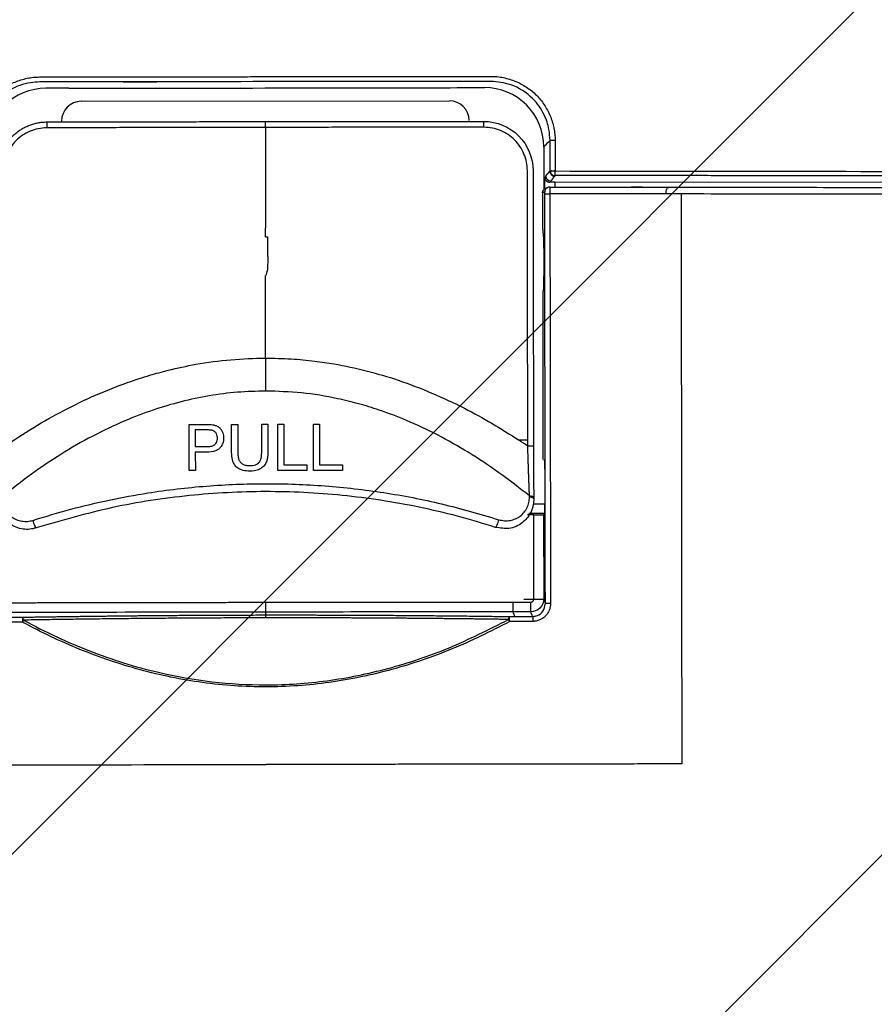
# Model space of a CAD drawing. Header units: metres. Extents: x 6438197 to 12957343, y 5629874 to 11322802.
# Tile 107 of 115: x 6450515 to 6450541, y 5643216 to 5643246. Entities that reach past the tile are written whole.
import ezdxf

# ---------------------------------------------------------------- set-up
doc = ezdxf.new("R2010")
doc.units = ezdxf.units.M
doc.header["$MEASUREMENT"] = 0
doc.header["$PDMODE"] = 3
for name, color, linetype, lineweight in [('E-OŚWIETLENIE TERENU', 10, 'Continuous', 30), ('IE_lampy zewnętrzne', 221, 'Continuous', 15), ('WYMIAROWANIE', 6, 'Continuous', 9), ('WYPELNIENIA', 204, 'Continuous', 5)]:
    doc.layers.add(name, color=color, linetype=linetype, lineweight=lineweight)
doc.styles.add('Arial', font='arial.ttf')
doc.dimstyles.new('proart_1_500', dxfattribs={"dimtxt": 90, "dimasz": 50, "dimexe": 30, "dimexo": 10, "dimgap": 8, "dimtad": 1, "dimrnd": 1, "dimzin": 9, "dimtxsty": 'Arial', "dimblk": 'ARCHTICK', "dimcen": 0, "dimclrd": 1, "dimclre": 1, "dimclrt": 3, "dimazin": 0, "dimtfac": 1, "dimtmove": 0, "dimatfit": 3, "dimfxl": 0, "dimarcsym": 0})

# ---------------------------------------------------------------- blocks, each defined once
blk = doc.blocks.new('zw$103F')
at = {"layer": 'IE_lampy zewnętrzne', "lineweight": 30}
for p, q in [((30.607, 85.019), (41.811, 85.034)), ((36.21, 84.225), (36.21, 84.403)), ((45.017, 82.558), (56.51, 82.574)), ((44.649, 82.235), (44.65, 81.119)), ((44.651, 81.119), (44.65, 81.119)), ((44.67, 81.001), (44.654, 81.022)), ((44.653, 79.097), (44.66, 74.125)), ((44.657, 79.247), (44.669, 79.247)), ((44.672, 79.253), (44.669, 79.247)), ((36.219, 77.208), (36.22, 76.205)), ((33.891, 75.19), (34.408, 75.191)), ((33.893, 73.786), (33.891, 75.19)), ((35.183, 75.192), (35.37, 75.192)), ((36.1, 75.193), (36.288, 75.194)), ((36.101, 74.386), (36.1, 75.193)), ((36.589, 73.79), (36.587, 75.194)), ((36.587, 75.194), (36.774, 75.194)), ((36.774, 75.194), (36.776, 73.959)), ((37.673, 75.196), (37.86, 75.196)), ((37.675, 73.791), (37.673, 75.196)), ((37.86, 75.196), (37.862, 73.96)), ((34.427, 75.022), (34.078, 75.022)), ((34.078, 75.022), (34.079, 74.517)), ((34.079, 74.517), (34.432, 74.517)), ((34.079, 74.348), (34.08, 73.786)), ((34.08, 73.786), (33.893, 73.786)), ((37.469, 73.791), (36.589, 73.79)), ((36.776, 73.959), (37.469, 73.96)), ((37.469, 73.96), (37.469, 73.791)), ((38.555, 73.792), (37.675, 73.791)), ((37.862, 73.96), (38.555, 73.961)), ((38.555, 73.961), (38.555, 73.792)), ((44.716, 73.825), (44.717, 72.775)), ((44.25, 72.981), (44.25, 73.014)), ((44.357, 72.775), (44.717, 72.775)), ((44.378, 72.435), (44.186, 72.435)), ((44.71, 72.475), (44.226, 72.475)), ((44.381, 69.877), (44.378, 72.435)), ((44.71, 72.475), (44.677, 72.443)), ((44.677, 72.443), (44.681, 69.877)), ((44.081, 69.876), (44.681, 69.877)), ((44.681, 69.877), (44.732, 69.74)), ((36.23, 69.48), (36.229, 69.779)), ((43.752, 69.487), (43.752, 69.786)), ((44.291, 69.487), (44.291, 69.786)), ((36.23, 69.305), (36.23, 69.393))]:
    blk.add_line(p, q, dxfattribs=at)
for centre, start, end in [((30.607, 84.419), 90.0773, 180.0773), ((41.812, 84.434), 0.0773, 90.0773)]:
    blk.add_arc(centre, 0.6, start, end, dxfattribs=at)
for centre, major_axis, ratio, start_param, end_param in [((29.561, 84.211), (0, 0.18), 0.031427, 6.256993, 7.841521), ((42.859, 84.229), (0, -0.18), 0.031427, 1.583257, 3.167786), ((45.024, 83.828), (-0.15, 0), 0.011627, 4.666503, 6.257005), ((44.9, 82.743), (-0.12, 0.09), 0.999049, 0.643771, 2.213936), ((45.014, 82.895), (-0.12, 0.09), 0.999049, 0.64377, 2.213938), ((45.025, 82.899), (0, -0.138), 0.025543, 0.034901, 1.581765), ((45.025, 82.901), (0, 0.138), 0.045822, 3.176536, 4.723401), ((44.862, 82.261), (0.056, -0.139), 0.999602, 2.756776, 4.32932), ((45.017, 82.548), (-0.3, 0), 0.034921, 4.712379, 5.210162), ((44.654, 81.172), (0, 0.15), 0.026186, 1.931041, 3.106686), ((44.671, 80.127), (-0.001, 0.874), 0.026186, 3.143439, 6.281339), ((44.657, 79.097), (0, 0.15), 0.026186, 0, 1.570796), ((44.19, 74.529), (-0.18, 0), 0.006453, 3.115414, 4.674856), ((44.708, 73.825), (0, 0.3), 0.026186, 4.712389, 6.309365), ((44.199, 72.955), (-0.18, -0.002), 0.339623, 3.113758, 4.427148), ((44.2, 72.922), (-0.18, -0.002), 0.339623, 3.113758, 4.427137), ((44.709, 72.775), (0, 0.3), 0.026186, 3.167773, 4.712389), ((29.178, 72.212), (-0.055, 0.171), 0.14434, 1.169238, 3.141593), ((43.274, 72.231), (0.055, 0.171), 0.14434, 3.141592, 5.113947), ((44.378, 72.443), (-0.3, 0), 0.026186, 1.570796, 3.115413), ((44.882, 69.74), (-0.15, 0), 0.002791, 4.668323, 6.257007), ((28.82, 69.173), (0, -0.15), 0.037472, 3.211455, 4.710202), ((28.82, 69.176), (-0.071, -0.132), 0.034036, 4.254511, 4.728225), ((28.82, 69.176), (0.003, -0.15), 0.206967, 1.982819, 3.070232), ((43.64, 69.195), (0.072, -0.132), 0.034036, 1.55496, 2.028674), ((43.64, 69.193), (0, 0.15), 0.037472, 4.714576, 6.208671)]:
    blk.add_ellipse(centre, major_axis=major_axis, ratio=ratio, start_param=start_param, end_param=end_param, dxfattribs=at)
for points, degree, knots in [([(27.39, 83.806), (27.392, 83.869), (27.396, 83.997), (27.437, 84.25), (27.531, 84.558), (27.711, 84.898), (27.951, 85.197), (28.249, 85.437), (28.588, 85.617), (28.896, 85.712), (29.149, 85.754), (29.276, 85.758), (29.338, 85.76)], 3, [0, 0, 0, 0, 0.062263, 0.125338, 0.251209, 0.376588, 0.500223, 0.62399, 0.749577, 0.875379, 0.938301, 1, 1, 1, 1]), ([(30.227, 85.761), (30.356, 85.761), (30.613, 85.762), (30.997, 85.762), (31.38, 85.763), (31.762, 85.763), (32.141, 85.764), (32.519, 85.764), (32.895, 85.765), (33.27, 85.765), (33.643, 85.766), (34.014, 85.766), (34.384, 85.767), (34.751, 85.767), (35.118, 85.768), (35.482, 85.768), (35.846, 85.769), (36.087, 85.769), (36.208, 85.769)], 3, [0, 0, 0, 0, 0.064594, 0.128915, 0.192961, 0.256729, 0.320215, 0.383417, 0.446331, 0.508955, 0.571292, 0.633347, 0.695125, 0.756629, 0.817864, 0.878835, 0.939545, 1, 1, 1, 1]), ([(36.208, 85.769), (36.342, 85.769), (36.611, 85.77), (37.015, 85.77), (37.418, 85.771), (37.822, 85.771), (38.225, 85.772), (38.629, 85.772), (39.032, 85.773), (39.436, 85.774), (39.84, 85.774), (40.245, 85.775), (40.649, 85.775), (41.054, 85.776), (41.458, 85.776), (41.863, 85.777), (42.267, 85.777), (42.672, 85.778), (42.942, 85.778), (43.077, 85.778)], 3, [0, 0, 0, 0, 0.058729, 0.117451, 0.176173, 0.234898, 0.293632, 0.352381, 0.411149, 0.469941, 0.528762, 0.587608, 0.646478, 0.705368, 0.764274, 0.823193, 0.882123, 0.941059, 1, 1, 1, 1]), ([(43.077, 85.778), (43.14, 85.776), (43.267, 85.773), (43.519, 85.732), (43.828, 85.637), (44.168, 85.458), (44.467, 85.218), (44.708, 84.921), (44.888, 84.582), (44.983, 84.274), (45.024, 84.021), (45.028, 83.893), (45.031, 83.829)], 3, [0, 0, 0, 0, 0.061663, 0.124587, 0.250473, 0.376218, 0.500184, 0.623806, 0.748894, 0.874523, 0.937556, 1, 1, 1, 1]), ([(29.344, 85.608), (29.248, 85.603), (29.043, 85.593), (28.72, 85.507), (28.38, 85.344), (27.949, 85.001), (27.606, 84.459), (27.564, 83.99), (27.547, 83.804)], 3, [0, 0, 0, 0, 0.101541, 0.219204, 0.35294, 0.501174, 0.802758, 1, 1, 1, 1]), ([(29.534, 85.418), (29.059, 85.418), (28.594, 85.222), (27.93, 84.558), (27.735, 84.091), (27.736, 83.616)], 3, [0, 0, 0, 0, 0.5, 0.5, 1, 1, 1, 1]), ([(39.508, 85.622), (39.412, 85.622), (39.187, 85.621), (38.799, 85.621), (38.312, 85.62), (37.766, 85.619), (37.209, 85.619), (36.692, 85.618), (36.364, 85.617), (36.208, 85.617)], 3, [0, 0, 0, 0, 0.087533, 0.205034, 0.352501, 0.529939, 0.70178, 0.858468, 1, 1, 1, 1]), ([(36.208, 85.424), (36.75, 85.425), (37.862, 85.426), (39.531, 85.429), (41.214, 85.432), (42.326, 85.435), (42.882, 85.436)], 3, [0, 0, 0, 0, 0.243579, 0.5, 0.75, 1, 1, 1, 1]), ([(43.072, 85.626), (42.97, 85.626), (42.763, 85.626), (42.448, 85.626), (42.125, 85.625), (41.703, 85.625), (41.17, 85.624), (40.748, 85.623), (40.527, 85.623)], 3, [0, 0, 0, 0, 0.120128, 0.243851, 0.371168, 0.502079, 0.740404, 1, 1, 1, 1]), ([(44.685, 83.638), (44.685, 84.114), (44.489, 84.579), (43.824, 85.242), (43.358, 85.437), (42.882, 85.436)], 3, [0, 0, 0, 0, 0.5, 0.5, 1, 1, 1, 1]), ([(44.874, 83.827), (44.867, 83.941), (44.852, 84.21), (44.697, 84.662), (44.334, 85.173), (43.748, 85.559), (43.278, 85.606), (43.072, 85.626)], 3, [0, 0, 0, 0, 0.120508, 0.286936, 0.500634, 0.781339, 1, 1, 1, 1]), ([(28.064, 82.887), (28.064, 82.888), (28.064, 82.985), (28.083, 83.182), (28.168, 83.464), (28.307, 83.726), (28.445, 83.895), (28.547, 83.992), (28.594, 84.034), (28.644, 84.075), (28.695, 84.113), (28.748, 84.149), (28.803, 84.183), (28.86, 84.215), (28.918, 84.244), (28.977, 84.271), (29.038, 84.295), (29.1, 84.317), (29.163, 84.336), (29.228, 84.352), (29.293, 84.366), (29.359, 84.376), (29.426, 84.384), (29.493, 84.389), (29.538, 84.39), (29.56, 84.39)], 3, [0, 0, 0, 0, 0.000194, 0.124775, 0.249517, 0.374421, 0.499486, 0.526356, 0.553336, 0.580426, 0.607626, 0.634937, 0.662357, 0.689888, 0.717529, 0.74528, 0.773141, 0.801112, 0.829194, 0.857386, 0.885688, 0.914101, 0.942624, 0.971257, 1, 1, 1, 1]), ([(29.555, 84.212), (29.469, 84.207), (29.297, 84.195), (29.048, 84.114), (28.818, 83.993), (28.616, 83.83), (28.453, 83.628), (28.333, 83.397), (28.253, 83.148), (28.243, 82.975), (28.237, 82.89)], 3, [0, 0, 0, 0, 0.124255, 0.250268, 0.3762, 0.500211, 0.624122, 0.749827, 0.875662, 1, 1, 1, 1]), ([(36.21, 84.225), (36.074, 84.225), (35.803, 84.224), (35.395, 84.224), (34.986, 84.223), (34.575, 84.222), (34.164, 84.222), (33.751, 84.221), (33.337, 84.22), (32.922, 84.22), (32.506, 84.219), (32.088, 84.218), (31.669, 84.217), (31.248, 84.216), (30.827, 84.215), (30.404, 84.214), (29.98, 84.213), (29.697, 84.213), (29.555, 84.212)], 3, [0, 0, 0, 0, 0.061122, 0.122411, 0.18387, 0.245505, 0.307319, 0.369319, 0.431507, 0.493891, 0.556474, 0.619257, 0.682238, 0.745414, 0.808781, 0.872337, 0.936077, 1, 1, 1, 1]), ([(42.864, 84.23), (42.731, 84.23), (42.465, 84.23), (42.065, 84.23), (41.667, 84.23), (41.27, 84.23), (40.874, 84.229), (40.479, 84.229), (40.086, 84.229), (39.693, 84.229), (39.302, 84.228), (38.911, 84.228), (38.522, 84.228), (38.134, 84.227), (37.747, 84.227), (37.362, 84.226), (36.977, 84.226), (36.593, 84.225), (36.337, 84.225), (36.21, 84.225)], 3, [0, 0, 0, 0, 0.060168, 0.120174, 0.180017, 0.239694, 0.299201, 0.358537, 0.417699, 0.476684, 0.535491, 0.594123, 0.652585, 0.710881, 0.769014, 0.826989, 0.884809, 0.942478, 1, 1, 1, 1]), ([(42.859, 84.408), (43.251, 84.408), (43.641, 84.247), (44.196, 83.692), (44.358, 83.302), (44.359, 82.909)], 3, [0, 0, 0, 0, 0.5, 0.5, 1, 1, 1, 1]), ([(44.186, 82.911), (44.18, 82.997), (44.169, 83.17), (44.088, 83.419), (43.967, 83.649), (43.804, 83.851), (43.601, 84.014), (43.371, 84.134), (43.122, 84.214), (42.95, 84.225), (42.864, 84.23)], 3, [0, 0, 0, 0, 0.124517, 0.250567, 0.376463, 0.500452, 0.62443, 0.750279, 0.87611, 1, 1, 1, 1]), ([(44.685, 83.638), (44.686, 83.3), (44.686, 82.962), (44.686, 82.624), (44.686, 82.527), (44.687, 82.43), (44.687, 82.334)], 3, [0, 0, 0, 0, 0.777192, 0.777192, 0.777192, 1, 1, 1, 1]), ([(44.716, 82.698), (44.717, 82.694), (44.717, 82.688), (44.719, 82.677), (44.722, 82.664), (44.729, 82.645), (44.74, 82.625), (44.758, 82.602), (44.781, 82.582), (44.807, 82.569), (44.827, 82.562), (44.842, 82.559), (44.858, 82.557), (44.868, 82.557), (44.873, 82.557)], 3, [0, 0, 0, 0, 0.04685, 0.104032, 0.17177, 0.250269, 0.398395, 0.500143, 0.655534, 0.783371, 0.84113, 0.896538, 0.949517, 1, 1, 1, 1]), ([(44.875, 82.906), (44.876, 82.902), (44.877, 82.901), (44.88, 82.9), (44.883, 82.899), (44.889, 82.9), (44.896, 82.901), (44.901, 82.902), (44.907, 82.903), (44.913, 82.903)], 3, [0.0330269, 0.0330269, 0.0330269, 0.0330269, 0.1452079, 0.1452079, 0.1452079, 0.3162059, 0.3162059, 0.3162059, 0.4456433, 0.4456433, 0.4456433, 0.4456433]), ([(44.917, 82.902), (44.919, 82.902), (44.921, 82.902), (44.924, 82.901), (44.934, 82.9), (44.946, 82.9), (44.959, 82.9), (44.971, 82.901), (44.985, 82.905), (44.998, 82.908), (45.006, 82.909), (45.014, 82.911), (45.022, 82.911), (45.027, 82.911), (45.027, 82.903), (45.029, 82.899)], 3, [0.4564747, 0.4564747, 0.4564747, 0.4564747, 0.4998706, 0.4998706, 0.4998706, 0.6720944, 0.6720944, 0.6720944, 0.846954, 0.846954, 0.846954, 0.9461964, 0.9461964, 0.9461964, 1, 1, 1, 1]), ([(72.08, 82.6), (72.003, 82.607), (71.884, 82.614), (71.769, 82.62), (71.635, 82.626), (71.571, 82.629), (71.492, 82.632), (71.417, 82.634), (71.332, 82.637), (71.25, 82.64), (71.165, 82.642), (71.08, 82.645), (70.998, 82.647), (70.841, 82.651), (70.63, 82.655), (70.432, 82.659), (70.247, 82.662), (70.077, 82.665), (69.854, 82.668), (69.648, 82.671), (69.441, 82.673), (69.047, 82.678), (68.613, 82.683), (68.215, 82.687), (67.77, 82.691), (67.372, 82.694), (66.916, 82.697), (66.528, 82.7), (66.057, 82.704), (65.225, 82.709), (64.329, 82.714), (63.498, 82.719), (62.591, 82.723), (61.767, 82.726), (60.846, 82.73), (60.041, 82.733), (59.097, 82.736), (55.697, 82.748), (52.075, 82.754), (48.679, 82.759), (45.026, 82.76)], 2, [0, 0, 0, 0.015625, 0.015625, 0.03125, 0.03125, 0.039062, 0.039062, 0.046875, 0.046875, 0.054688, 0.054688, 0.0625, 0.0625, 0.078125, 0.078125, 0.09375, 0.09375, 0.109375, 0.109375, 0.125, 0.125, 0.15625, 0.15625, 0.1875, 0.1875, 0.21875, 0.21875, 0.25, 0.25, 0.3125, 0.3125, 0.375, 0.375, 0.4375, 0.4375, 0.5, 0.5, 0.75, 0.75, 1, 1, 1]), ([(45.032, 82.899), (49.764, 82.898), (54.488, 82.891), (61.529, 82.868), (63.873, 82.858), (67.333, 82.835), (68.485, 82.826), (70.125, 82.806), (70.664, 82.797), (71.604, 82.774), (71.989, 82.758), (72.208, 82.739)], 3, [0, 0, 0, 0, 0.5, 0.5, 0.75, 0.75, 0.875, 0.875, 0.9375, 0.9375, 1, 1, 1, 1]), ([(44.649, 82.235), (44.649, 82.245), (44.65, 82.255), (44.654, 82.274), (44.656, 82.284), (44.664, 82.302), (44.669, 82.31), (44.679, 82.327), (44.686, 82.335), (44.706, 82.355), (44.723, 82.367), (44.759, 82.382), (44.779, 82.385), (44.799, 82.385)], 3, [0, 0, 0, 0, 0.125, 0.125, 0.25, 0.25, 0.375, 0.375, 0.5, 0.5, 0.75, 0.75, 1, 1, 1, 1]), ([(44.862, 82.411), (44.864, 82.411), (44.866, 82.392), (44.87, 82.31), (44.87, 82.253), (44.87, 82.203)], 3, [0, 0, 0, 0, 0.5, 0.5, 1, 1, 1, 1]), ([(44.862, 82.411), (44.958, 82.411), (45.155, 82.411), (45.454, 82.411), (45.763, 82.41), (46.174, 82.41), (46.702, 82.41), (47.124, 82.409), (47.344, 82.409)], 3, [0, 0, 0, 0, 0.116881, 0.237446, 0.361695, 0.489626, 0.734254, 1, 1, 1, 1]), ([(48.401, 82.201), (48.404, 82.229), (48.411, 82.287), (48.422, 82.358), (48.449, 82.4), (48.536, 82.406), (48.627, 82.407), (48.74, 82.408), (48.816, 82.408), (48.866, 82.408)], 3, [0, 0, 0, 0, 0.126622, 0.252966, 0.378722, 0.502308, 0.66109, 0.781259, 1, 1, 1, 1]), ([(48.866, 82.408), (49.368, 82.407), (50.524, 82.406), (52.832, 82.403), (55.791, 82.397), (58.663, 82.388), (60.441, 82.382), (61.166, 82.379), (61.623, 82.377), (62.309, 82.374), (63.186, 82.37), (64.169, 82.365), (65.274, 82.359), (66.3, 82.352), (67.175, 82.345), (67.801, 82.34), (68.299, 82.336), (68.655, 82.332), (68.986, 82.329), (69.316, 82.325), (69.575, 82.321), (69.722, 82.319), (69.825, 82.318), (69.927, 82.317), (70.008, 82.315), (70.041, 82.315), (70.042, 82.315), (70.044, 82.315), (70.045, 82.315), (70.047, 82.315), (70.048, 82.315), (70.049, 82.315), (70.051, 82.315), (70.052, 82.315), (70.056, 82.315), (70.063, 82.314), (70.077, 82.314), (70.104, 82.314), (70.166, 82.313), (70.364, 82.31), (70.577, 82.306), (70.769, 82.301), (70.843, 82.3), (70.897, 82.298), (70.94, 82.297), (70.989, 82.296), (71.053, 82.294), (71.139, 82.292), (71.258, 82.288), (71.391, 82.284), (71.52, 82.279), (71.62, 82.275), (71.696, 82.271), (71.749, 82.268), (71.789, 82.266), (71.887, 82.26), (71.955, 82.255), (72.013, 82.251)], 3, [0, 0, 0, 0, 0.062076, 0.142814, 0.285532, 0.428468, 0.4995, 0.50691, 0.518885, 0.556492, 0.592522, 0.628489, 0.67966, 0.73144, 0.758284, 0.790866, 0.811383, 0.822314, 0.837009, 0.854475, 0.865788, 0.871376, 0.874263, 0.879625, 0.885191, 0.885191, 0.885192, 0.885193, 0.885196, 0.8852, 0.885209, 0.885228, 0.885265, 0.885338, 0.885484, 0.885773, 0.886338, 0.88742, 0.889387, 0.894902, 0.914759, 0.919564, 0.923279, 0.92571, 0.927819, 0.929938, 0.933249, 0.937882, 0.943665, 0.952955, 0.960877, 0.967608, 0.972824, 0.976818, 0.979224, 0.982297, 1, 1, 1, 1]), ([(44.713, 82.201), (44.713, 82.207), (44.713, 82.213), (44.713, 82.219), (44.713, 82.224), (44.713, 82.235), (44.713, 82.243), (44.713, 82.251), (44.712, 82.256)], 2, [0, 0, 0, 0.125, 0.125, 0.25, 0.25, 0.5, 0.5, 0.75, 0.75, 0.75]), ([(44.713, 82.201), (44.714, 82.202), (44.718, 82.202), (44.734, 82.202), (44.746, 82.202), (44.777, 82.203), (44.795, 82.203), (44.833, 82.203), (44.852, 82.203), (44.87, 82.203)], 3, [0, 0, 0, 0, 0.25, 0.25, 0.5, 0.5, 0.75, 0.75, 1, 1, 1, 1]), ([(44.87, 82.203), (44.873, 80.126), (44.876, 78.049), (44.883, 73.895), (44.886, 71.818), (44.889, 69.741)], 3, [0, 0, 0, 0, 0.5, 0.5, 1, 1, 1, 1]), ([(48.401, 82.201), (48.27, 82.201), (48.014, 82.201), (47.637, 82.201), (47.274, 82.202), (46.925, 82.202), (46.59, 82.202), (46.269, 82.202), (45.962, 82.202), (45.669, 82.203), (45.39, 82.203), (45.126, 82.203), (44.954, 82.203), (44.87, 82.203)], 3, [0, 0, 0, 0, 0.110832, 0.217679, 0.320541, 0.419419, 0.514313, 0.605222, 0.692147, 0.775087, 0.854042, 0.929013, 1, 1, 1, 1]), ([(72.208, 82.043), (72.144, 82.048), (72.016, 82.057), (71.746, 82.07), (71.438, 82.082), (71.095, 82.092), (70.727, 82.1), (70.342, 82.107), (69.95, 82.113), (69.554, 82.118), (69.161, 82.123), (68.775, 82.127), (68.4, 82.13), (68.038, 82.133), (67.69, 82.136), (67.356, 82.138), (67.036, 82.14), (65.939, 82.148), (63.917, 82.16), (60.388, 82.175), (55.336, 82.194), (51.298, 82.198), (48.873, 82.2)], 3, [0, 0, 0, 0, 0.019408, 0.038268, 0.056752, 0.074971, 0.093008, 0.110918, 0.128663, 0.146155, 0.163281, 0.179925, 0.195987, 0.211392, 0.226137, 0.240227, 0.253668, 0.266464, 0.378332, 0.505695, 0.703099, 1, 1, 1, 1]), ([(36.214, 80.894), (36.215, 80.894), (36.236, 80.894), (36.258, 80.894), (36.28, 80.894)], 3, [0, 0, 0, 0, 0.000981, 1, 1, 1, 1]), ([(36.28, 80.894), (36.28, 80.702), (36.279, 80.463), (36.282, 80.175), (36.281, 80.051), (36.278, 79.955), (36.273, 79.888), (36.256, 79.823), (36.242, 79.777), (36.233, 79.749)], 3, [0, 0, 0, 0, 0.499809, 0.624761, 0.749713, 0.823812, 0.874396, 0.925209, 1, 1, 1, 1]), ([(48.894, 64.861), (48.891, 67.297), (48.888, 69.732), (48.883, 74.602), (48.88, 77.038), (48.877, 79.473)], 3, [0, 0, 0, 0, 0.5, 0.5, 1, 1, 1, 1]), ([(28.249, 74.509), (28.551, 74.71), (29.146, 75.105), (30.391, 75.803), (31.577, 76.329), (32.658, 76.678), (33.342, 76.867), (34.162, 77.041), (35.153, 77.179), (35.865, 77.198), (36.219, 77.208)], 3, [0, 0, 0, 0, 0.127423, 0.25069, 0.500977, 0.581424, 0.649301, 0.750249, 0.875497, 1, 1, 1, 1]), ([(36.219, 77.208), (36.478, 77.203), (36.978, 77.195), (37.673, 77.126), (38.437, 77.014), (39.289, 76.834), (40.634, 76.434), (41.912, 75.885), (43.117, 75.228), (43.66, 74.882), (43.935, 74.707)], 3, [0, 0, 0, 0, 0.09444, 0.182331, 0.254263, 0.375768, 0.499775, 0.765266, 0.881085, 1, 1, 1, 1]), ([(36.22, 76.205), (35.934, 76.198), (35.359, 76.183), (34.499, 76.069), (33.639, 75.888), (32.781, 75.633), (31.88, 75.289), (30.94, 74.843), (29.993, 74.297), (29.072, 73.681), (28.495, 73.226), (28.2, 72.993)], 3, [0, 0, 0, 0, 0.097473, 0.195636, 0.295071, 0.396339, 0.499971, 0.623146, 0.749984, 0.871994, 1, 1, 1, 1]), ([(44.25, 73.014), (43.943, 73.254), (43.342, 73.725), (42.403, 74.344), (41.463, 74.877), (40.553, 75.304), (39.748, 75.609), (39.048, 75.824), (38.264, 76.014), (37.321, 76.172), (36.585, 76.194), (36.221, 76.205)], 3, [0, 0, 0, 0, 0.132576, 0.259845, 0.3823, 0.500496, 0.601513, 0.675364, 0.749674, 0.875858, 1, 1, 1, 1]), ([(35.418, 73.836), (35.379, 73.857), (35.343, 73.883), (35.314, 73.914), (35.284, 73.944), (35.261, 73.981), (35.244, 74.019), (35.215, 74.085), (35.2, 74.156), (35.192, 74.226), (35.174, 74.386), (35.184, 74.548), (35.183, 74.709), (35.183, 74.87), (35.183, 75.031), (35.183, 75.192)], 3, [0, 0, 0, 0, 0.087627, 0.087627, 0.087627, 0.17537, 0.17537, 0.17537, 0.324836, 0.324836, 0.324836, 0.66217, 0.66217, 0.66217, 1, 1, 1, 1]), ([(35.37, 75.192), (35.37, 74.991), (35.371, 74.789), (35.371, 74.587), (35.371, 74.486), (35.368, 74.385), (35.374, 74.285), (35.377, 74.243), (35.382, 74.201), (35.392, 74.161), (35.399, 74.129), (35.411, 74.097), (35.429, 74.07), (35.444, 74.046), (35.464, 74.024), (35.487, 74.007), (35.498, 73.998), (35.51, 73.991), (35.523, 73.984)], 3, [0, 0, 0, 0, 0.481569, 0.481569, 0.481569, 0.722376, 0.722376, 0.722376, 0.82217, 0.82217, 0.82217, 0.900576, 0.900576, 0.900576, 0.967405, 0.967405, 0.967405, 1, 1, 1, 1]), ([(36.288, 75.194), (36.288, 75.003), (36.288, 74.812), (36.289, 74.622), (36.289, 74.526), (36.291, 74.431), (36.288, 74.335), (36.286, 74.239), (36.277, 74.14), (36.241, 74.049)], 3, [0, 0, 0, 0, 0.497463, 0.497463, 0.497463, 0.746195, 0.746195, 0.746195, 1, 1, 1, 1]), ([(34.594, 75.01), (34.575, 75.014), (34.554, 75.016), (34.534, 75.018), (34.516, 75.02), (34.498, 75.02), (34.481, 75.021), (34.463, 75.022), (34.445, 75.022), (34.427, 75.022)], 3, [0, 0, 0, 0, 0.365583, 0.365583, 0.365583, 0.682573, 0.682573, 0.682573, 1, 1, 1, 1]), ([(34.709, 74.926), (34.703, 74.936), (34.695, 74.945), (34.679, 74.963), (34.67, 74.971), (34.65, 74.985), (34.64, 74.991), (34.618, 75.002), (34.606, 75.006), (34.594, 75.01)], 3, [0, 0, 0, 0, 0.25, 0.25, 0.5, 0.5, 0.75, 0.75, 1, 1, 1, 1]), ([(34.617, 75.177), (34.648, 75.172), (34.678, 75.164), (34.735, 75.142), (34.762, 75.129), (34.788, 75.113)], 3, [0, 0, 0, 0, 0.5, 0.5, 1, 1, 1, 1]), ([(34.679, 74.584), (34.698, 74.601), (34.713, 74.62), (34.724, 74.642), (34.735, 74.663), (34.742, 74.686), (34.747, 74.709), (34.755, 74.749), (34.755, 74.792), (34.748, 74.832), (34.743, 74.859), (34.733, 74.886), (34.719, 74.91), (34.716, 74.915), (34.713, 74.921), (34.709, 74.926)], 3, [0, 0, 0, 0, 0.193139, 0.193139, 0.193139, 0.384397, 0.384397, 0.384397, 0.72376, 0.72376, 0.72376, 0.950663, 0.950663, 0.950663, 1, 1, 1, 1]), ([(34.787, 75.111), (34.812, 75.093), (34.833, 75.073), (34.86, 75.038), (34.869, 75.026), (34.883, 75), (34.89, 74.987), (34.895, 74.973)], 3, [0, 0, 0, 0, 0.5, 0.5, 0.75, 0.75, 1, 1, 1, 1]), ([(34.897, 74.974), (34.921, 74.925), (34.935, 74.87), (34.939, 74.816), (34.943, 74.762), (34.939, 74.706), (34.925, 74.653), (34.913, 74.606), (34.893, 74.561), (34.866, 74.52), (34.855, 74.504), (34.842, 74.488), (34.829, 74.473)], 3, [0, 0, 0, 0, 0.311145, 0.311145, 0.311145, 0.619902, 0.619902, 0.619902, 0.892124, 0.892124, 0.892124, 1, 1, 1, 1]), ([(34.432, 74.517), (34.461, 74.517), (34.49, 74.518), (34.519, 74.522), (34.56, 74.526), (34.601, 74.536), (34.637, 74.555), (34.653, 74.563), (34.667, 74.573), (34.679, 74.584)], 3, [0, 0, 0, 0, 0.331156, 0.331156, 0.331156, 0.804089, 0.804089, 0.804089, 1, 1, 1, 1]), ([(34.829, 74.473), (34.808, 74.449), (34.782, 74.428), (34.753, 74.412), (34.715, 74.391), (34.672, 74.376), (34.629, 74.367), (34.54, 74.347), (34.447, 74.348), (34.356, 74.348), (34.264, 74.349), (34.172, 74.348), (34.079, 74.348)], 3, [0, 0, 0, 0, 0.125901, 0.125901, 0.125901, 0.295109, 0.295109, 0.295109, 0.645438, 0.645438, 0.645438, 1, 1, 1, 1]), ([(35.724, 73.938), (35.787, 73.938), (35.853, 73.944), (35.912, 73.965), (35.938, 73.974), (35.963, 73.987), (35.985, 74.003), (36.007, 74.019), (36.026, 74.04), (36.04, 74.063), (36.059, 74.093), (36.071, 74.127), (36.079, 74.161), (36.098, 74.235), (36.102, 74.311), (36.101, 74.386)], 3, [0, 0, 0, 0, 0.269654, 0.269654, 0.269654, 0.386522, 0.386522, 0.386522, 0.504935, 0.504935, 0.504935, 0.662093, 0.662093, 0.662093, 1, 1, 1, 1]), ([(44.25, 73.014), (44.249, 73.032), (44.247, 73.067), (44.245, 73.121), (44.243, 73.174), (44.241, 73.228), (44.239, 73.282), (44.237, 73.336), (44.234, 73.411), (44.23, 73.51), (44.226, 73.633), (44.222, 73.758), (44.217, 73.88), (44.214, 73.997), (44.21, 74.111), (44.206, 74.221), (44.203, 74.327), (44.2, 74.43), (44.198, 74.497), (44.197, 74.53)], 3, [0, 0, 0, 0, 0.036316, 0.072635, 0.108955, 0.145273, 0.181587, 0.217894, 0.254193, 0.33286, 0.414805, 0.499993, 0.578826, 0.655202, 0.72911, 0.800545, 0.869505, 0.935989, 1, 1, 1, 1]), ([(44.37, 74.529), (44.371, 74.126), (44.373, 73.73), (44.375, 73.334), (44.379, 72.955)], 2, [0, 0, 0, 0.5, 0.5, 1, 1, 1]), ([(35.522, 73.984), (35.524, 73.983), (35.525, 73.983), (35.539, 73.975), (35.554, 73.968), (35.585, 73.956), (35.601, 73.951), (35.637, 73.944), (35.657, 73.941), (35.693, 73.938), (35.709, 73.938), (35.724, 73.938)], 3, [0, 0, 0, 0, 0.010041, 0.010041, 0.247386, 0.247386, 0.490792, 0.490792, 0.776106, 0.776106, 1, 1, 1, 1]), ([(36.241, 74.049), (36.233, 74.027), (36.222, 74.006), (36.21, 73.986), (36.188, 73.949), (36.159, 73.916), (36.125, 73.888), (36.107, 73.873), (36.088, 73.86), (36.068, 73.847)], 3, [0, 0, 0, 0, 0.264543, 0.264543, 0.264543, 0.745526, 0.745526, 0.745526, 1, 1, 1, 1]), ([(36.068, 73.847), (36.025, 73.82), (35.976, 73.801), (35.925, 73.789), (35.847, 73.771), (35.764, 73.767), (35.683, 73.771), (35.617, 73.775), (35.55, 73.785), (35.487, 73.806), (35.463, 73.814), (35.44, 73.824), (35.418, 73.836)], 3, [0, 0, 0, 0, 0.230591, 0.230591, 0.230591, 0.590999, 0.590999, 0.590999, 0.886431, 0.886431, 0.886431, 1, 1, 1, 1]), ([(29.134, 72.271), (29.518, 72.389), (30.285, 72.622), (31.456, 72.898), (32.83, 73.152), (34.421, 73.338), (36.224, 73.41), (38.028, 73.344), (39.818, 73.136), (41.59, 72.799), (42.74, 72.46), (43.318, 72.29)], 3, [0, 0, 0, 0, 0.084226, 0.167796, 0.250836, 0.375177, 0.500012, 0.624846, 0.749188, 0.873921, 1, 1, 1, 1]), ([(43.219, 72.059), (42.834, 72.176), (42.067, 72.408), (40.897, 72.679), (39.725, 72.891), (38.554, 73.04), (37.386, 73.127), (35.832, 73.165), (33.877, 73.059), (31.527, 72.705), (30.003, 72.263), (29.233, 72.04)], 3, [0, 0, 0, 0, 0.085553, 0.170177, 0.25392, 0.33683, 0.418958, 0.500355, 0.663625, 0.830042, 1, 1, 1, 1]), ([(29.233, 72.04), (29.171, 72.025), (29.042, 71.992), (28.833, 71.998), (28.616, 72.056), (28.422, 72.168), (28.266, 72.32), (28.155, 72.495), (28.083, 72.69), (28.074, 72.83), (28.07, 72.9)], 3, [0, 0, 0, 0, 0.10901, 0.228893, 0.360147, 0.503153, 0.627555, 0.752499, 0.876966, 1, 1, 1, 1]), ([(28.201, 72.906), (28.209, 72.854), (28.223, 72.747), (28.288, 72.601), (28.379, 72.47), (28.498, 72.363), (28.641, 72.286), (28.801, 72.243), (28.969, 72.232), (29.079, 72.258), (29.134, 72.271)], 3, [0, 0, 0, 0, 0.12345, 0.248741, 0.374773, 0.500412, 0.62663, 0.753546, 0.878623, 1, 1, 1, 1]), ([(44.38, 72.922), (44.377, 72.866), (44.37, 72.717), (44.276, 72.452), (44.039, 72.168), (43.647, 71.985), (43.356, 72.036), (43.219, 72.059)], 3, [0, 0, 0, 0, 0.100314, 0.2664, 0.49776, 0.764373, 1, 1, 1, 1]), ([(43.318, 72.29), (43.375, 72.278), (43.489, 72.251), (43.664, 72.266), (43.828, 72.314), (43.975, 72.398), (44.092, 72.515), (44.18, 72.656), (44.239, 72.812), (44.246, 72.925), (44.25, 72.981)], 3, [0, 0, 0, 0, 0.121189, 0.246752, 0.37394, 0.499156, 0.623912, 0.750473, 0.876531, 1, 1, 1, 1]), ([(44.681, 69.877), (44.681, 69.785), (44.643, 69.678), (44.491, 69.526), (44.383, 69.487), (44.291, 69.487)], 3, [0, 0, 0, 0, 0.5, 0.5, 1, 1, 1, 1]), ([(44.291, 69.786), (44.296, 69.786), (44.3, 69.787), (44.304, 69.787), (44.309, 69.788), (44.317, 69.79), (44.326, 69.794), (44.341, 69.8), (44.354, 69.813), (44.366, 69.825), (44.374, 69.842), (44.381, 69.858), (44.381, 69.877)], 2, [0, 0, 0, 0.0625, 0.0625, 0.125, 0.125, 0.25, 0.25, 0.5, 0.5, 0.75, 0.75, 1, 1, 1]), ([(44.344, 69.347), (44.393, 69.353), (44.513, 69.368), (44.688, 69.503), (44.717, 69.657), (44.732, 69.74)], 3, [0, 0, 0, 0, 0.244532, 0.592386, 1, 1, 1, 1]), ([(44.889, 69.741), (44.889, 69.735), (44.889, 69.723), (44.888, 69.706), (44.886, 69.688), (44.884, 69.67), (44.882, 69.653), (44.876, 69.624), (44.866, 69.583), (44.848, 69.533), (44.826, 69.485), (44.79, 69.424), (44.734, 69.355), (44.665, 69.299), (44.604, 69.262), (44.556, 69.24), (44.507, 69.221), (44.461, 69.21), (44.42, 69.203), (44.385, 69.199), (44.362, 69.198), (44.35, 69.198)], 3, [0, 0, 0, 0, 0.020861, 0.041715, 0.062587, 0.083498, 0.104473, 0.125534, 0.187948, 0.250563, 0.313077, 0.375491, 0.500477, 0.625505, 0.687868, 0.750479, 0.812962, 0.875297, 0.917097, 0.958603, 1, 1, 1, 1]), ([(43.646, 69.196), (43.353, 69.043), (42.778, 68.741), (41.595, 68.219), (40.068, 67.693), (38.168, 67.3), (36.553, 67.183), (35.264, 67.228), (34.297, 67.327), (33.339, 67.491), (32.082, 67.79), (30.862, 68.209), (29.679, 68.726), (29.105, 69.025), (28.814, 69.176)], 3, [0, 0, 0, 0, 0.06395, 0.125706, 0.25006, 0.375647, 0.500019, 0.562224, 0.624905, 0.687853, 0.750198, 0.874775, 0.936663, 1, 1, 1, 1]), ([(28.819, 69.325), (28.875, 69.326), (28.986, 69.328), (29.152, 69.331), (29.319, 69.333), (29.485, 69.336), (29.652, 69.339), (29.819, 69.341), (29.986, 69.344), (30.153, 69.346), (30.32, 69.348), (30.488, 69.351), (30.655, 69.353), (30.823, 69.355), (30.99, 69.357), (31.158, 69.359), (31.326, 69.361), (31.494, 69.363), (31.662, 69.365), (31.831, 69.367), (31.999, 69.368), (32.168, 69.37), (32.337, 69.372), (32.552, 69.374), (32.815, 69.376), (33.126, 69.379), (33.436, 69.381), (33.746, 69.383), (34.057, 69.385), (34.367, 69.387), (34.677, 69.388), (34.988, 69.39), (35.298, 69.391), (35.609, 69.392), (35.919, 69.392), (36.126, 69.393), (36.23, 69.393)], 3, [0, 0, 0, 0, 0.022759, 0.045513, 0.068261, 0.091005, 0.113744, 0.13648, 0.159212, 0.181941, 0.204669, 0.227394, 0.250119, 0.272842, 0.295566, 0.31829, 0.341015, 0.363741, 0.386469, 0.409199, 0.431932, 0.454669, 0.477409, 0.500154, 0.541917, 0.58365, 0.625355, 0.667037, 0.708697, 0.750339, 0.791967, 0.833584, 0.875192, 0.916795, 0.958397, 1, 1, 1, 1]), ([(36.23, 69.305), (36.123, 69.305), (35.908, 69.304), (35.586, 69.303), (35.264, 69.302), (34.942, 69.301), (34.62, 69.3), (34.298, 69.298), (33.976, 69.296), (33.654, 69.294), (33.332, 69.292), (33.01, 69.289), (32.689, 69.287), (32.367, 69.284), (32.046, 69.28), (31.725, 69.277), (31.404, 69.273), (31.083, 69.269), (30.763, 69.265), (30.443, 69.261), (30.123, 69.256), (29.803, 69.252), (29.484, 69.247), (29.165, 69.242), (28.953, 69.238), (28.847, 69.236)], 3, [0, 0, 0, 0, 0.043286, 0.086584, 0.129894, 0.173218, 0.216555, 0.259908, 0.303277, 0.346662, 0.390065, 0.433486, 0.476927, 0.520387, 0.563868, 0.607371, 0.650896, 0.694444, 0.738016, 0.781614, 0.825236, 0.868886, 0.912562, 0.956267, 1, 1, 1, 1]), ([(28.847, 69.236), (29.183, 69.062), (29.841, 68.72), (31.197, 68.144), (33.295, 67.486), (35.133, 67.266), (36.852, 67.268), (38.104, 67.353), (39.968, 67.735), (41.827, 68.354), (43.01, 68.951), (43.613, 69.256)], 3, [0, 0, 0, 0, 0.073559, 0.144054, 0.286257, 0.499772, 0.499856, 0.620385, 0.742749, 0.868739, 1, 1, 1, 1]), ([(36.23, 69.393), (36.23, 69.421), (36.23, 69.45), (36.23, 69.478), (36.23, 69.48), (36.23, 69.481)], 3, [0, 0, 0, 0, 0.983254, 0.983254, 1, 1, 1, 1]), ([(36.23, 69.393), (36.286, 69.393), (36.399, 69.393), (36.569, 69.393), (36.738, 69.393), (36.907, 69.393), (37.077, 69.393), (37.246, 69.393), (37.415, 69.393), (37.585, 69.393), (37.754, 69.392), (37.923, 69.392), (38.093, 69.392), (38.262, 69.391), (38.431, 69.391), (38.601, 69.39), (38.77, 69.39), (38.939, 69.389), (39.108, 69.388), (39.278, 69.387), (39.447, 69.386), (39.616, 69.385), (39.785, 69.384), (40.001, 69.383), (40.264, 69.381), (40.573, 69.379), (40.882, 69.376), (41.19, 69.374), (41.498, 69.371), (41.805, 69.368), (42.112, 69.365), (42.419, 69.361), (42.725, 69.357), (43.031, 69.354), (43.336, 69.349), (43.539, 69.347), (43.641, 69.345)], 3, [0, 0, 0, 0, 0.022693, 0.045386, 0.068078, 0.09077, 0.113463, 0.136157, 0.158852, 0.18155, 0.204251, 0.226955, 0.249662, 0.272374, 0.295091, 0.317813, 0.340541, 0.363275, 0.386016, 0.408765, 0.431521, 0.454286, 0.47706, 0.499843, 0.541537, 0.583219, 0.62489, 0.666554, 0.708215, 0.749875, 0.791537, 0.833206, 0.874883, 0.916572, 0.958277, 1, 1, 1, 1]), ([(43.613, 69.256), (43.56, 69.257), (43.454, 69.258), (43.294, 69.261), (43.135, 69.263), (42.976, 69.265), (42.816, 69.267), (42.656, 69.269), (42.497, 69.271), (42.337, 69.273), (42.177, 69.275), (42.017, 69.277), (41.857, 69.278), (41.697, 69.28), (41.537, 69.282), (41.376, 69.283), (41.216, 69.285), (41.056, 69.286), (40.895, 69.288), (40.735, 69.289), (40.574, 69.29), (40.414, 69.292), (40.253, 69.293), (40.093, 69.294), (39.932, 69.295), (39.771, 69.296), (39.61, 69.297), (39.449, 69.298), (39.289, 69.299), (39.128, 69.3), (38.967, 69.3), (38.806, 69.301), (38.645, 69.302), (38.484, 69.302), (38.323, 69.303), (38.162, 69.303), (38.001, 69.304), (37.84, 69.304), (37.679, 69.304), (37.518, 69.305), (37.357, 69.305), (37.196, 69.305), (37.035, 69.305), (36.874, 69.305), (36.713, 69.305), (36.552, 69.305), (36.391, 69.305), (36.284, 69.305), (36.23, 69.305)], 3, [0, 0, 0, 0, 0.021869, 0.043731, 0.065586, 0.087433, 0.109274, 0.131108, 0.152935, 0.174755, 0.196569, 0.218376, 0.240177, 0.261972, 0.283761, 0.305543, 0.32732, 0.349091, 0.370856, 0.392615, 0.414369, 0.436118, 0.457861, 0.479598, 0.501331, 0.523059, 0.544782, 0.566499, 0.588213, 0.609921, 0.631625, 0.653325, 0.67502, 0.696711, 0.718398, 0.740081, 0.76176, 0.783435, 0.805107, 0.826774, 0.848439, 0.8701, 0.891757, 0.913412, 0.935063, 0.956712, 0.978357, 1, 1, 1, 1]), ([(43.643, 69.345), (43.641, 69.345), (43.634, 69.341), (43.619, 69.316), (43.614, 69.272), (43.613, 69.256)], 3, [0, 0, 0, 0, 0.062097, 0.656403, 1, 1, 1, 1]), ([(48.894, 64.861), (48.766, 64.861), (48.508, 64.861), (48.121, 64.86), (47.732, 64.86), (47.342, 64.859), (46.95, 64.859), (46.556, 64.858), (46.161, 64.858), (45.764, 64.857), (45.365, 64.857), (44.965, 64.856), (44.563, 64.856), (44.159, 64.855), (43.754, 64.855), (43.347, 64.854), (42.829, 64.853), (42.2, 64.852), (41.46, 64.851), (40.718, 64.85), (39.973, 64.849), (39.227, 64.848), (38.479, 64.847), (37.729, 64.846), (37.228, 64.846), (36.977, 64.845)], 3, [0, 0, 0, 0, 0.032381, 0.064899, 0.097553, 0.130344, 0.16327, 0.196332, 0.229527, 0.262857, 0.296322, 0.329923, 0.363662, 0.397539, 0.431557, 0.465715, 0.500017, 0.56191, 0.623993, 0.686255, 0.748681, 0.811262, 0.873996, 0.936903, 1, 1, 1, 1])]:
    blk.add_open_spline(points, degree=degree, knots=knots, dxfattribs=at)
for points, degree in [([(29.338, 85.76), (29.635, 85.76), (29.931, 85.761), (30.227, 85.761)], 3), ([(30.232, 85.609), (29.787, 85.609), (29.344, 85.608)], 2), ([(30.232, 85.418), (29.999, 85.418), (29.767, 85.418), (29.534, 85.418)], 3), ([(36.208, 85.617), (34.215, 85.615), (32.223, 85.612), (30.232, 85.609)], 3), ([(30.232, 85.418), (32.224, 85.42), (34.216, 85.422), (36.208, 85.424)], 3), ([(31.888, 85.612), (32.228, 85.612), (32.568, 85.613), (32.908, 85.613)], 3), ([(32.909, 85.614), (32.908, 85.613)], 1), ([(40.529, 85.624), (40.188, 85.624), (39.847, 85.624), (39.507, 85.623)], 3), ([(39.507, 85.623), (39.508, 85.622)], 1), ([(40.527, 85.623), (40.188, 85.623), (39.848, 85.622), (39.508, 85.622)], 3), ([(40.529, 85.624), (40.527, 85.623)], 1), ([(40.529, 85.633), (40.529, 85.63), (40.529, 85.627), (40.529, 85.624)], 3), ([(29.56, 84.39), (32.857, 84.398), (36.21, 84.403)], 2), ([(36.21, 84.403), (39.562, 84.407), (42.859, 84.408)], 2), ([(36.21, 84.225), (36.211, 83.208), (36.212, 82.194), (36.214, 81.167)], 3), ([(44.874, 83.827), (44.811, 83.764), (44.748, 83.701), (44.685, 83.638)], 3), ([(44.875, 82.909), (44.875, 83.215), (44.874, 83.521), (44.874, 83.827)], 3), ([(45.031, 83.829), (45.031, 83.519), (45.031, 83.209), (45.032, 82.899)], 3), ([(44.188, 81.474), (44.187, 81.955), (44.186, 82.433), (44.186, 82.911)], 3), ([(44.359, 82.909), (44.361, 81.472)], 1), ([(44.716, 82.698), (44.728, 82.713), (44.739, 82.728), (44.75, 82.743)], 3), ([(44.717, 82.361), (44.717, 82.473), (44.717, 82.585), (44.716, 82.698)], 3), ([(44.75, 82.743), (44.788, 82.794), (44.826, 82.844), (44.864, 82.895)], 3), ([(44.864, 82.895), (44.868, 82.9), (44.871, 82.905), (44.875, 82.909)], 3), ([(44.875, 82.91), (44.875, 82.908), (44.875, 82.907), (44.875, 82.906)], 3), ([(44.875, 82.909), (44.875, 82.843), (44.929, 82.76), (45.025, 82.76)], 3), ([(45.015, 82.745), (44.901, 82.593)], 1), ([(44.913, 82.903), (44.915, 82.903), (44.916, 82.903), (44.917, 82.902)], 3), ([(45.025, 82.76), (45.015, 82.745)], 1), ([(44.863, 82.407), (44.834, 82.411), (44.806, 82.4)], 2), ([(44.901, 82.593), (44.873, 82.557)], 1), ([(45.017, 82.558), (45.017, 82.509), (45.017, 82.46), (45.017, 82.411)], 3), ([(47.692, 82.407), (47.576, 82.408), (47.46, 82.408), (47.344, 82.409)], 3), ([(47.344, 82.409), (47.345, 82.409), (47.347, 82.409), (47.349, 82.409)], 3), ([(47.349, 82.409), (47.463, 82.409), (47.576, 82.409), (47.69, 82.409)], 3), ([(47.69, 82.409), (47.692, 82.407)], 1), ([(47.69, 82.409), (48.082, 82.409), (48.474, 82.408), (48.866, 82.408)], 3), ([(48.866, 82.408), (48.866, 82.408), (48.866, 82.408), (48.866, 82.408)], 3), ([(44.712, 82.261), (44.649, 82.235)], 1), ([(44.712, 82.256), (44.713, 82.261), (44.711, 82.261)], 2), ([(44.732, 69.74), (44.723, 76.009), (44.713, 82.201)], 2), ([(48.873, 82.2), (48.716, 82.2), (48.558, 82.2), (48.401, 82.201)], 3), ([(48.877, 79.473), (48.876, 80.382), (48.874, 81.291), (48.873, 82.2)], 3), ([(44.197, 74.707), (44.194, 76.963), (44.191, 79.218), (44.188, 81.474)], 3), ([(44.361, 81.472), (44.365, 78.214), (44.37, 74.529)], 2), ([(36.214, 80.894), (36.214, 80.985), (36.214, 81.076), (36.214, 81.167)], 3), ([(36.233, 79.749), (36.227, 79.736), (36.222, 79.723), (36.216, 79.71)], 3), ([(36.219, 77.208), (36.218, 78.06), (36.217, 78.891), (36.216, 79.71)], 3), ([(34.408, 75.191), (34.478, 75.191), (34.548, 75.187), (34.618, 75.179)], 3), ([(44.197, 74.53), (44.11, 74.59), (44.023, 74.649), (43.935, 74.707)], 3), ([(44.197, 74.707), (44.109, 74.707), (44.022, 74.707), (43.935, 74.707)], 3), ([(44.197, 74.53), (44.197, 74.589), (44.197, 74.648), (44.197, 74.707)], 3), ([(44.379, 72.955), (44.38, 72.922)], 1), ([(28.167, 69.765), (32.16, 69.774), (36.229, 69.779)], 2), ([(36.229, 69.779), (40.024, 69.785), (43.752, 69.786)], 2), ([(43.752, 69.786), (44.291, 69.786)], 1), ([(28.116, 69.325), (28.35, 69.325), (28.585, 69.325), (28.819, 69.325)], 3), ([(36.23, 69.48), (33.542, 69.477), (30.855, 69.472), (28.168, 69.465)], 3), ([(43.752, 69.487), (41.244, 69.486), (38.737, 69.484), (36.23, 69.48)], 3), ([(43.643, 69.345), (43.697, 69.345), (43.751, 69.345), (43.805, 69.346)], 3), ([(44.35, 69.198), (44.115, 69.197), (43.881, 69.197), (43.646, 69.196)], 3), ([(43.805, 69.346), (43.787, 69.393), (43.77, 69.44), (43.752, 69.487)], 3), ([(44.291, 69.487), (44.112, 69.487), (43.932, 69.487), (43.752, 69.487)], 3), ([(43.805, 69.346), (43.985, 69.346), (44.164, 69.347), (44.344, 69.347)], 3), ([(44.344, 69.347), (44.326, 69.394), (44.309, 69.441), (44.291, 69.487)], 3), ([(44.344, 69.347), (44.347, 69.343), (44.35, 69.266), (44.35, 69.198)], 3), ([(28.814, 69.176), (28.579, 69.176), (28.345, 69.176), (28.11, 69.176)], 3), ([(23.578, 64.827), (27.545, 64.833), (31.52, 64.838), (35.495, 64.843)], 3), ([(35.495, 64.843), (35.742, 64.844), (35.989, 64.844), (36.236, 64.844)], 3), ([(36.977, 64.845), (36.73, 64.845), (36.483, 64.845), (36.236, 64.844)], 3)]:
    blk.add_open_spline(points, degree=degree, dxfattribs=at)
blk.add_rational_spline([(45.029, 82.899), (45.03, 82.899), (45.032, 82.899)], [0.991630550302, 0.995755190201, 1], degree=2, dxfattribs=at)
blk = doc.blocks.new('_ArchTick')
at = {"color": 0, "linetype": 'ByBlock', "const_width": 0.15}
blk.add_lwpolyline([(-0.5, -0.5), (0.5, 0.5)], dxfattribs=at)
blk = doc.blocks.new('*D30')
at = {"layer": 'Defpoints', "color": 0}
for p in [(6453309.243, 5643277.604), (6447847.481, 5643255.129), (6447849.87, 5643151.626)]:
    blk.add_point(p, dxfattribs=at)
at = {"layer": 'WYMIAROWANIE', "color": 1, "lineweight": -2}
for p, q in [((6453309.013, 5643287.601), (6453306.163, 5643411.098)), ((6453306.855, 5643381.106), (6447847.481, 5643255.129)), ((6447849.639, 5643161.624), (6447846.789, 5643285.121))]:
    blk.add_line(p, q, dxfattribs=at)
at = {"layer": 'WYMIAROWANIE', "color": 1, "lineweight": -2, "xscale": 50, "yscale": 50, "zscale": 50}
for p, rotation in [((6453306.855, 5643381.106), 1.321887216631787), ((6447847.481, 5643255.129), 181.3218872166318)]:
    blk.add_blockref('_ArchTick', p, dxfattribs=dict(at, rotation=rotation))
at = {"layer": 'WYMIAROWANIE', "color": 3, "insert": (6450575.923, 5643372.054), "char_height": 90, "attachment_point": 5, "rotation": 1.3219, "style": 'Arial'}
blk.add_mtext('5460', dxfattribs=at)

msp = doc.modelspace()

# ---------------------------------------------------------------- hatches: boundary and pattern name
at = {"layer": 'WYPELNIENIA'}
h = msp.add_hatch(dxfattribs=at)
h.set_pattern_fill('ANSI31', color=16, scale=150, style=0)
h.paths.add_polyline_path([(6443321.429, 5652405.691), (6444021.039, 5652422.027), (6444603.706, 5651338.573), (6444601.871, 5651338.532), (6444874.575, 5650838.35), (6450595.263, 5650968.994), (6450606.688, 5650466.915), (6454624.969, 5650558.355), (6454602.252, 5651561.261), (6455055.81, 5651571.583), (6458600.395, 5651652.223), (6458714.917, 5646654.148), (6454720.129, 5646563.243), (6454791.12, 5643253.147), (6453897.566, 5643232.813), (6453920.942, 5642187.643), (6454814.953, 5642211.245), (6454802.424, 5642766.955), (6454850.162, 5640713.697), (6454559.364, 5640706.02), (6454525.988, 5642003.993), (6453926.22, 5641987.713), (6453958.656, 5640691.742), (6453367.942, 5640676.957), (6453310.776, 5643219.507), (6447852.213, 5643095.235), (6447880.453, 5641853.409), (6444125.919, 5641772.937), (6443716.284, 5647180.94)])
h.paths.add_polyline_path([(6446403.982, 5649741.583), (6446479.702, 5646442.104), (6453232.841, 5646597.25), (6453165.21, 5649497.454), (6449561.86, 5649419.3), (6449555.325, 5649817.086)], flags=16)

# ---------------------------------------------------------------- block references
at = {"layer": 'E-OŚWIETLENIE TERENU'}
msp.add_blockref('zw$103F', (6450486.733, 5643158.127), dxfattribs=at)

# ---------------------------------------------------------------- dimensions: what is measured, and where the dimension line sits
at = {"layer": 'WYMIAROWANIE', "color": 5}
dim = msp.add_aligned_dim(p1=(6453309.243, 5643277.604), p2=(6447849.87, 5643151.626), distance=-103.53, text='5460', dimstyle='proart_1_500', override={"dimblk": 'ArchTick', "dimtmove": 1}, dxfattribs=at)
dim.commit()
dim.dimension.update_dxf_attribs({"geometry": '*D30', "text_midpoint": (6450575.923, 5643372.054)})

doc.saveas('drawing.dxf')
